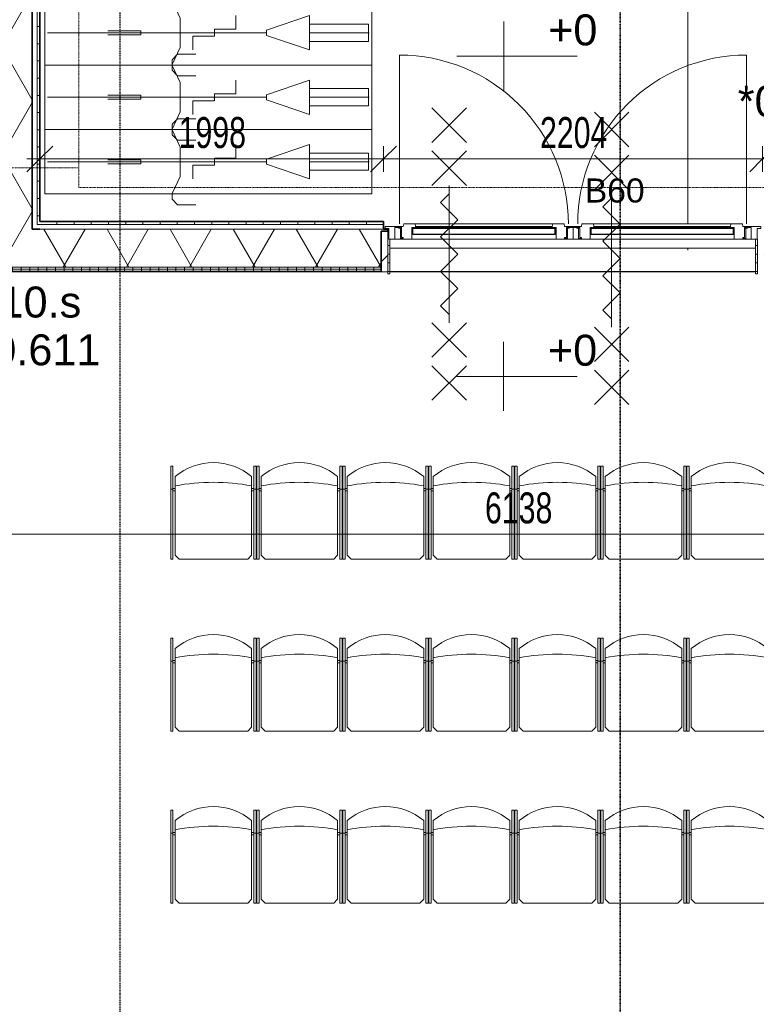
# Model space of a CAD drawing. Header units: millimetres. Extents: x -80560 to 110805, y -11020 to 52719.
# Tile 109 of 152: x 72111 to 76393, y 35387 to 41114. Entities that reach past the tile are written whole.
import ezdxf

# ---------------------------------------------------------------- set-up
doc = ezdxf.new("R2010")
doc.units = ezdxf.units.MM
for name, pattern in [('CENTER2', [20, 8, -4, 4, -4]), ('DASHDOT2', [8, 4, -2, 0, -2]), ('DASHED2', [6, 4, -2]), ('DASHED2-1', [3, 2, -1])]:
    doc.linetypes.add(name, pattern=pattern)
for name, color, linetype, lineweight in [('A-ANNO-DIMS', 211, 'Continuous', 9), ('A-ANNO-DIMS-100', 211, 'Continuous', 9), ('A-ANNO-NOTE', 131, 'Continuous', 18), ('A-AREA', 32, 'DASHED2', 18), ('A-DETL-GENF', 92, 'Continuous', 18), ('A-DETL-MBND', 5, 'Continuous', 18), ('A-DOOR', 31, 'Continuous', 18), ('A-DOOR-FRAM', 31, 'Continuous', 18), ('A-FLOR', 192, 'Continuous', 18), ('A-GENM', 13, 'Continuous', 18), ('A-GENM-HDLN', 13, 'DASHED2-1', 18), ('A-GLAZ', 151, 'Continuous', 18), ('A-GLAZ-IDEN', 152, 'Continuous', 18), ('A-GLAZ-SILL', 1, 'Continuous', 18), ('A-WALL', 113, 'Continuous', 35), ('A-WALL-PATT', 111, 'Continuous', 35), ('G-ANNO-DIMS', 111, 'Continuous', 9), ('G-ANNO-SYMB', 111, 'Continuous', 9), ('I-FURN', 30, 'Continuous', 18), ('S-GRID', 1, 'Continuous', 9)]:
    doc.layers.add(name, color=color, linetype=linetype, lineweight=lineweight)
doc.styles.add('Arial', font='arial.ttf', dxfattribs={"height": 179.9999999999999})
doc.styles.add('Arial_1', font='arial.ttf', dxfattribs={"height": 139.9999999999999})
doc.styles.add('Arial_6', font='arial.ttf', dxfattribs={"width": 0.7, "height": 180})
doc.dimstyles.new('n3o_1_8', dxfattribs={"dimscale": 304.8, "dimtxt": 183.6466919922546, "dimasz": 0.4921259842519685, "dimexe": 0.2460629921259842, "dimexo": 0.0625, "dimgap": 0.03280839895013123, "dimtad": 1, "dimdec": 0, "dimdsep": 46, "dimtxsty": 'Arial_6', "dimblk1": 'OBLIQUE', "dimblk2": 'OBLIQUE', "dimsah": 1, "dimcen": 0.09, "dimdle": 0.2460629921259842, "dimazin": 0, "dimtfac": 1, "dimtdec": 4, "dimtix": 1, "dimtmove": 0, "dimatfit": 3, "dimfxl": 0.2460629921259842, "dimfxlon": 1, "dimtvp": 1, "dimtolj": 1, "dimtzin": 0, "dimarcsym": 2})
doc.dimstyles.new('n3o_1_8_3', dxfattribs={"dimscale": 304.8, "dimtxt": 183.6466919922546, "dimasz": 0.4921259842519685, "dimexe": 0.2460629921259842, "dimexo": 0.0625, "dimgap": 0.03280839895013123, "dimtad": 1, "dimdec": 0, "dimdsep": 46, "dimtxsty": 'Arial_6', "dimblk1": 'OBLIQUE', "dimblk2": 'OBLIQUE', "dimsah": 1, "dimcen": 0.09, "dimdle": 0.2460629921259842, "dimazin": 0, "dimtfac": 1, "dimtdec": 4, "dimtix": 1, "dimtmove": 0, "dimatfit": 3, "dimfxl": 0.2460629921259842, "dimfxlon": 1, "dimtvp": 1, "dimtolj": 1, "dimtzin": 0, "dimarcsym": 2})
pattern_1 = [(59.99999999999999, (24894.81896318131, 0), (-274.9630657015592, 158.75), []), (120, (24894.81896318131, 0), (-274.9630657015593, -158.7499999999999), [])]
pattern_2 = [(270, (75069.31896318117, 39895.00000000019), (50, 1.806973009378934e-13), [])]
pattern_3 = [(0, (0, 0), (0, 50), [])]

# ---------------------------------------------------------------- blocks, each defined once
blk = doc.blocks.new('00_EHA_GEN_normaal fiets_small - 00_EHA_GEN_normaal fiets_small-30428891-DO_00 begane grond')
at = {"layer": 'A-GENM'}
for p, q in [((-159.5505997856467, 218.0945599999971), (-128.3339997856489, 249.9994999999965)), ((-128.3339997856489, 249.9994999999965), (-22.55315978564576, 249.9994999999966)), ((-159.5505997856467, 185.4657199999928), (-159.5505997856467, 218.0945599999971)), ((-112.55297978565, 85.21191999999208), (-159.5505997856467, 185.4657199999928)), ((-112.5529797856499, -85.2144600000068), (-112.5529797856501, 85.2119199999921)), ((210.7433002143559, 99.99979999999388), (210.7433002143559, 19.99995999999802)), ((387.8397202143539, 14.99869999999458), (637.8392202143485, 99.99979999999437)), ((637.8392202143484, 99.99979999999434), (637.8392202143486, -99.9998000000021)), ((-342.3645597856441, 11.99895999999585), (-534.0659797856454, 11.99895999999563)), ((-342.3645597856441, -11.99896000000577), (-342.3645597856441, 11.99895999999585)), ((85.57464021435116, 19.99995999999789), (85.57464021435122, -19.99996000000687)), ((210.7433002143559, 19.99995999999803), (85.57464021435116, 19.99995999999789)), ((387.8397202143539, -15.00124000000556), (387.8397202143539, 14.99869999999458)), ((638.7231402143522, 49.99989999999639), (981.9304802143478, 49.99989999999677)), ((981.9304802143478, 49.99989999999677), (981.9304802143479, -49.99990000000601)), ((-884.065279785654, -5.56661383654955e-12), (387.8397202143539, -4.154515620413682e-12)), ((-884.065279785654, -5.56661383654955e-12), (387.8397202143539, -4.154515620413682e-12)), ((-534.0659797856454, -11.99896000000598), (-342.3645597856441, -11.99896000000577)), ((-39.59401978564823, -19.99996000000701), (-39.59401978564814, -99.99980000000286)), ((85.57464021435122, -19.99996000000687), (-39.59401978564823, -19.99996000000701)), ((637.8392202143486, -99.9998000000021), (387.8397202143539, -15.00124000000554)), ((986.1316402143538, -3.493938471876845e-12), (637.8392202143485, -3.880620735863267e-12)), ((981.9304802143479, -49.99990000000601), (638.7231402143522, -49.9999000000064)), ((-159.5505997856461, -185.4657200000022), (-112.5529797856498, -85.21446000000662)), ((-159.5505997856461, -218.0463000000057), (-159.5505997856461, -185.4657200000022)), ((-128.3339997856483, -250.0020400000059), (-159.5505997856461, -218.0463000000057)), ((-22.55315978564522, -250.0020400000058), (-128.3339997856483, -250.0020400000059))]:
    blk.add_line(p, q, dxfattribs=at)
at = {"layer": 'A-GENM-HDLN'}
for p, q in [((-899.9999999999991, -187.5000000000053), (-899.9999999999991, 187.4999999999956)), ((999.9999999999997, 187.4999999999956), (-899.9999999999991, 187.4999999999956)), ((999.9999999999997, -187.5000000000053), (999.9999999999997, 187.4999999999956)), ((-899.9999999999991, -187.5000000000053), (999.9999999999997, -187.5000000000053))]:
    blk.add_line(p, q, dxfattribs=at)
blk = doc.blocks.new('Stacking-Chair-KI-Maestro _1_ - Seat _ Back Cushion-32528548-DO_00 begane grond')
at = {"layer": 'I-FURN'}
for p, q in [((-234.949999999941, 280.5084720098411), (-247.6499999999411, 280.5084720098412)), ((-247.6499999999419, -259.2415279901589), (-247.6499999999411, 280.5084720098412)), ((-234.9499999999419, -259.2415279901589), (-234.949999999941, 280.5084720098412)), ((-222.3209983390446, 258.071026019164), (-199.8835523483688, 280.5084720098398)), ((-222.3209983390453, -199.128973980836), (-222.3209983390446, 258.071026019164)), ((-199.8835523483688, 280.5084720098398), (199.8835523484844, 280.5084720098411)), ((222.3209983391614, 258.071026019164), (199.8835523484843, 280.5084720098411)), ((222.3209983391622, -199.128973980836), (222.3209983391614, 258.071026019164)), ((234.9500000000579, 280.5084720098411), (247.6500000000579, 280.5084720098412)), ((234.9500000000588, -259.2415279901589), (234.9500000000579, 280.5084720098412)), ((247.6500000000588, -259.2415279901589), (247.6500000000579, 280.5084720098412)), ((-234.9499999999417, -125.8915279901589), (-247.6499999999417, -125.8915279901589)), ((-234.9499999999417, -116.7374806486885), (-222.3209983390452, -116.7374806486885)), ((-234.9499999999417, -129.4374806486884), (-222.3209983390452, -129.4374806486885)), ((234.9500000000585, -116.7374806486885), (222.320998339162, -116.7374806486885)), ((234.9500000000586, -129.4374806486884), (222.3209983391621, -129.4374806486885)), ((234.9500000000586, -125.8915279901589), (247.6500000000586, -125.8915279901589)), ((-234.9499999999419, -259.2415279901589), (-247.6499999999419, -259.2415279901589)), ((234.9500000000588, -259.2415279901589), (247.6500000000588, -259.2415279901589))]:
    blk.add_line(p, q, dxfattribs=at)
for centre, radius, start, end in [((6.224951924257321e-11, 1041.193129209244), 1207.47522423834, 259.3901373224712, 269.9999999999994), ((5.459389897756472e-11, 1041.193129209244), 1207.47522423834, 269.9999999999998, 280.6098626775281), ((5.90824132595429e-11, 63.54982103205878), 344.1319160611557, 229.7567369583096, 269.9999999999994), ((5.776100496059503e-11, 63.54982103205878), 344.1319160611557, 269.9999999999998, 310.2432630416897)]:
    blk.add_arc(centre, radius, start, end, dxfattribs=at)
blk = doc.blocks.new('NLRS_41_GM_WPB_spouwlat-SH_generiek_ISR - 235x38-34295692-DO_00 begane grond')
at = {"layer": 'A-GENM'}
h = blk.add_hatch(dxfattribs=at)
h.set_pattern_fill('FP_81', color=256, style=0, pattern_type=2)
h.set_pattern_definition([(45, (0, 0), (-141.4213562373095, 141.4213562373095), [])])
h.paths.add_polyline_path([(49355.50000000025, 39647.99999998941), (49355.50000000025, 39882.99999998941), (49317.50000000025, 39882.99999998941), (49317.50000000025, 39647.99999998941)], flags=0)
for p, q in [((49355.50000000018, 39882.99999998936), (49317.50000000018, 39882.99999998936)), ((49317.50000000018, 39882.99999998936), (49317.50000000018, 39647.99999998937)), ((49355.50000000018, 39647.99999998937), (49355.50000000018, 39882.99999998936)), ((49317.50000000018, 39647.99999998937), (49355.50000000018, 39647.99999998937))]:
    blk.add_line(p, q, dxfattribs=at)
blk = doc.blocks.new('NLRS_41_GM_WPB_spouwlat-SH_generiek_ISR - 235x38-34295660-DO_00 begane grond')
at = {"layer": 'A-DETL-MBND'}
blk.add_line((51493.50000000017, 39647.99999998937), (49367.50000000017, 39647.99999998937), dxfattribs=at)
blk = doc.blocks.new('41_dagkanten_SH_generiek_ISR - 12x204_5-34295693-DO_00 begane grond')
at = {"layer": 'A-GENM'}
h = blk.add_hatch(dxfattribs=at)
h.set_pattern_fill('FP_80', color=256, style=0, pattern_type=2)
h.set_pattern_definition(pattern_3)
h.paths.add_polyline_path([(51493.50000000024, 39635.49999998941), (51505.50000000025, 39635.49999998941), (51505.50000000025, 39839.99999998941), (51503.00000000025, 39839.99999998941), (51503.00000000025, 39837.99999998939), (51493.50000000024, 39837.99999998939), (51493.50000000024, 39749.38766699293)], flags=0)
for p, q in [((51493.50000000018, 39837.99999998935), (51493.50000000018, 39635.49999998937)), ((51505.50000000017, 39839.99999998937), (51503.00000000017, 39839.99999998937)), ((51505.50000000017, 39635.49999998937), (51505.50000000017, 39839.99999998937)), ((51493.50000000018, 39635.49999998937), (51505.50000000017, 39635.49999998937))]:
    blk.add_line(p, q, dxfattribs=at)
blk = doc.blocks.new('41_dagkanten_SH_generiek_ISR - 12x204_5-34295694-DO_00 begane grond')
at = {"layer": 'A-GENM'}
h = blk.add_hatch(dxfattribs=at)
h.set_pattern_fill('FP_80', color=256, style=0, pattern_type=2)
h.set_pattern_definition(pattern_3)
h.paths.add_polyline_path([(49355.50000000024, 39635.49999998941), (49367.50000000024, 39635.49999998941), (49367.50000000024, 39837.99999998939), (49363.00000000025, 39837.99999998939), (49363.00000000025, 39839.99999998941), (49355.50000000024, 39839.99999998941), (49355.50000000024, 39749.38766699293)], flags=0)
for p, q in [((49363.00000000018, 39839.99999998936), (49355.50000000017, 39839.99999998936)), ((49355.50000000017, 39839.99999998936), (49355.50000000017, 39635.49999998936)), ((49367.50000000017, 39635.49999998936), (49367.50000000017, 39837.99999998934)), ((49355.50000000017, 39635.49999998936), (49367.50000000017, 39635.49999998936))]:
    blk.add_line(p, q, dxfattribs=at)
blk = doc.blocks.new('merk 1900 dubbele deur buitendraaiend_fietsenstalling - merk 1900 dubbele deur buitendraaiend_fietsenstalling-33163145-DO_00 begane grond')
at = {"layer": 'A-GLAZ'}
for p, q in [((-1014, 7.978776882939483e-14), (-1092, 7.978776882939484e-14)), ((-1092, 7.978776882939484e-14), (-1092, -9.999999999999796)), ((-1014, -3.999999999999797), (-1014, 7.984030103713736e-14)), ((1092, 7.978776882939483e-14), (1014, 7.97877688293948e-14)), ((1014, 7.97877688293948e-14), (1014, -4.000000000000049)), ((1092, -10.00000000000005), (1092, 8.036904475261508e-14)), ((-1092, -9.999999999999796), (-1070, -9.999999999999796)), ((-1070, -9.999999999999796), (-1070, -71.99999999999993)), ((-1036, -71.99999999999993), (-1036, -3.999999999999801)), ((-1036, -3.999999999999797), (-1014, -3.999999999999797)), ((1014, -4.000000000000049), (1036, -4.000000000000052)), ((1036, -4.000000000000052), (1036, -71.99999999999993)), ((1070, -71.99999999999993), (1070, -10.00000000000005)), ((1070, -10.00000000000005), (1092, -10.00000000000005)), ((-1070, -71.99999999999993), (-1036, -71.99999999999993)), ((1036, -71.99999999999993), (1070, -71.99999999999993))]:
    blk.add_line(p, q, dxfattribs=at)
at = {"layer": 'A-GLAZ-SILL'}
for p, q in [((-1009.000000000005, 0), (-1014, 0)), ((26.99999999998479, 0), (-26.99999999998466, 0)), ((1014, 0), (1009.000000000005, 0))]:
    blk.add_line(p, q, dxfattribs=at)
blk = doc.blocks.new('DPWP_merk 1900 dubbele deur buitendraaiend_fietsenstalling Window1 - Type 1-34295052-DO_00 begane grond')
at = {"layer": 'A-GENM'}
for p, q in [((-495.9999999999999, -3.999999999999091), (-495.9999999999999, 0)), ((-496.0000000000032, 0), (-491.0000000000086, 0)), ((491.0000000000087, 0), (496.0000000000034, 0)), ((495.9999999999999, 0), (495.9999999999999, -3.999999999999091)), ((518.0000000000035, 0), (495.9999999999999, 0)), ((518.0000000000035, -68.00000000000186), (518.0000000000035, 0)), ((-486.0000000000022, -3.999999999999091), (-495.9999999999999, -3.999999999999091)), ((-486.0000000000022, -64.00000000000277), (-486.0000000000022, -3.999999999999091)), ((-479.0000000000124, -4), (-486.0000000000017, -4)), ((486.000000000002, -4), (479.0000000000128, -4)), ((495.9999999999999, -3.999999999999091), (486.0000000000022, -3.999999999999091)), ((486.0000000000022, -3.999999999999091), (486.0000000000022, -64.00000000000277)), ((-518.0000000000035, -68.00000000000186), (-473.9999999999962, -68.00000000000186)), ((-473.9999999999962, -64.00000000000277), (-486.0000000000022, -64.00000000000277)), ((-473.9999999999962, -68.00000000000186), (-473.9999999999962, -64.00000000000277)), ((-469.0000000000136, -64), (-473.9999999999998, -64)), ((-469.0000000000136, -68), (-473.9999999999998, -68)), ((474.0000000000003, -64), (469.000000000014, -64)), ((474.0000000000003, -68), (469.000000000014, -68)), ((486.0000000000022, -64.00000000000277), (473.9999999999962, -64.00000000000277)), ((473.9999999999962, -64.00000000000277), (473.9999999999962, -68.00000000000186)), ((473.9999999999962, -68.00000000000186), (518.0000000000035, -68.00000000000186))]:
    blk.add_line(p, q, dxfattribs=at)
blk = doc.blocks.new('DPWP_merk 1900 dubbele deur buitendraaiend_fietsenstalling Window2 - Type 1-34295174-DO_00 begane grond')
at = {"layer": 'A-GENM'}
for p, q in [((-495.9999999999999, 0), (-518.0000000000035, 0)), ((-518.0000000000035, 0), (-518.0000000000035, -68.00000000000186)), ((-495.9999999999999, -3.999999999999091), (-495.9999999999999, 0)), ((-496.0000000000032, 0), (-491.0000000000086, 0)), ((491.0000000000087, 0), (496.0000000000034, 0)), ((495.9999999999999, 0), (495.9999999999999, -3.999999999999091)), ((-486.0000000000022, -3.999999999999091), (-495.9999999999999, -3.999999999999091)), ((-486.0000000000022, -64.00000000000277), (-486.0000000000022, -3.999999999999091)), ((-479.0000000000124, -4.000000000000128), (-486.0000000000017, -4.000000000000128)), ((486.000000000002, -4.000000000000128), (479.0000000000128, -4.000000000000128)), ((495.9999999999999, -3.999999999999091), (486.0000000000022, -3.999999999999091)), ((486.0000000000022, -3.999999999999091), (486.0000000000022, -64.00000000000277)), ((-518.0000000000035, -68.00000000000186), (-473.9999999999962, -68.00000000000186)), ((-473.9999999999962, -64.00000000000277), (-486.0000000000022, -64.00000000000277)), ((-473.9999999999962, -68.00000000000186), (-473.9999999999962, -64.00000000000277)), ((-469.0000000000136, -64.00000000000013), (-473.9999999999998, -64.00000000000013)), ((-469.0000000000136, -68), (-473.9999999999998, -68)), ((474.0000000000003, -64.00000000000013), (469.000000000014, -64.00000000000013)), ((474.0000000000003, -68), (469.000000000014, -68)), ((486.0000000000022, -64.00000000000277), (473.9999999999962, -64.00000000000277)), ((473.9999999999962, -64.00000000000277), (473.9999999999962, -68.00000000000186)), ((473.9999999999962, -68.00000000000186), (518.0000000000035, -68.00000000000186))]:
    blk.add_line(p, q, dxfattribs=at)
blk = doc.blocks.new('DPWP_merk 1900 dubbele deur buitendraaiend_fietsenstalling Window1 Window1 - Type 1-34295014-DO_00 begane grond')
at = {"layer": 'A-DOOR'}
for p, q in [((399.5000000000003, 84), (-399.5000000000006, 84)), ((396.9999999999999, 68.00000000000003), (-397.0000000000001, 68.00000000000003)), ((396.9999999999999, 64), (-397.0000000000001, 64)), ((419.0000000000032, -4.000000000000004), (-419.0000000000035, -4.000000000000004))]:
    blk.add_line(p, q, dxfattribs=at)
at = {"layer": 'A-DOOR-FRAM'}
for p, q in [((-469, 68.00000000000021), (-491, 68.00000000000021)), ((-491, 68.00000000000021), (-491, 64.00000000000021)), ((-491, 64.00000000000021), (-479, 64.00000000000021)), ((-479, 64.00000000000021), (-479, 4.000000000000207)), ((-466.5000000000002, 84.00000000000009), (-469, 68.00000000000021)), ((-399.5000000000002, 84.00000000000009), (-466.5000000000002, 84.00000000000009)), ((-419.0000000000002, -3.999999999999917), (-418.9999999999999, 64.00000000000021)), ((-418.9999999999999, 64.00000000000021), (-397.0000000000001, 64.00000000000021)), ((-397.0000000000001, 68.00000000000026), (-399.5000000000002, 84.00000000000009)), ((-397.0000000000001, 64.00000000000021), (-397.0000000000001, 68.00000000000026)), ((399.5, 84.00000000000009), (397.0000000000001, 68.00000000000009)), ((397.0000000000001, 68.00000000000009), (397.0000000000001, 64.00000000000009)), ((397.0000000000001, 64.00000000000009), (418.9999999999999, 64.00000000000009)), ((466.5, 84.00000000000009), (399.5, 84.00000000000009)), ((418.9999999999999, 64.00000000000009), (418.9999999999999, -3.99999999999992)), ((469, 68.00000000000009), (466.5, 84.00000000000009)), ((491, 68.00000000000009), (469, 68.00000000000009)), ((479, 4.000000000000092), (479, 64.00000000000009)), ((479, 64.00000000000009), (491, 64.00000000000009)), ((491, 64.00000000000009), (491, 68.00000000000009)), ((-479, 4.000000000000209), (-469, 4.000000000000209)), ((-469, 4.000000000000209), (-469.0000000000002, -3.999999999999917)), ((469, -3.999999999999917), (469, 4.000000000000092)), ((469, 4.000000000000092), (479, 4.000000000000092)), ((-469.0000000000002, -3.999999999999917), (-419.0000000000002, -3.999999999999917)), ((418.9999999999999, -3.999999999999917), (469, -3.999999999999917))]:
    blk.add_line(p, q, dxfattribs=at)
blk = doc.blocks.new('Mobility Plan Swing v2 - Mobility Plan Swing v2-34295502-DO_00 begane grond')
at = {"layer": 'A-GENM'}
blk.add_line((-491.0000000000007, 982.0000000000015), (-491.0000000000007, 0), dxfattribs=at)
blk.add_arc((-491.0000000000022, -1.353583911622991e-13), 982.0000000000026, 359.9999999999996, 89.99999999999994, dxfattribs=at)
blk = doc.blocks.new('DPWP_merk 1900 dubbele deur buitendraaiend_fietsenstalling Window1 Window1 Panel1 - Type 1-34294981-DO_00 begane grond')
at = {"layer": 'A-GENM'}
for p, q in [((414.0000000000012, -4.999999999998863), (-414.0000000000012, -4.999999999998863)), ((-414.0000000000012, -4.999999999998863), (-414.0000000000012, -6.999999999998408)), ((-413.0000000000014, -4.999999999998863), (-414.0000000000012, -4.999999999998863)), ((-414.0000000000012, -4.999999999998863), (-414.0000000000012, -40.99999999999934)), ((-414.0000000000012, -6.999999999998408), (414.0000000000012, -6.999999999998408)), ((414.0000000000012, -38.99999999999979), (-414.0000000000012, -38.99999999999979)), ((-414.0000000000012, -38.99999999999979), (-414.0000000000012, -40.99999999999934)), ((-414.0000000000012, -40.99999999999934), (414.0000000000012, -40.99999999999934)), ((-414.0000000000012, -40.99999999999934), (-413.0000000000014, -40.99999999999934)), ((-413.0000000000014, -40.99999999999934), (-413.0000000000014, -4.999999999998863)), ((414.0000000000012, -4.999999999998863), (413.0000000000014, -4.999999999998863)), ((413.0000000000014, -4.999999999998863), (413.0000000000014, -40.99999999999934)), ((413.0000000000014, -40.99999999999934), (414.0000000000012, -40.99999999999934)), ((414.0000000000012, -6.999999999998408), (414.0000000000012, -4.999999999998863)), ((414.0000000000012, -40.99999999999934), (414.0000000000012, -4.999999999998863)), ((414.0000000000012, -40.99999999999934), (414.0000000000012, -38.99999999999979))]:
    blk.add_line(p, q, dxfattribs=at)
blk = doc.blocks.new('DPWP_merk 1900 dubbele deur buitendraaiend_fietsenstalling Window2 Window1 - Type 1-34295136-DO_00 begane grond')
at = {"layer": 'A-DOOR'}
for p, q in [((399.5000000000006, 84), (-399.5000000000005, 84)), ((397.0000000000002, 67.99999999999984), (-397.0000000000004, 67.99999999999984)), ((397.0000000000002, 63.99999999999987), (-397.0000000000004, 63.99999999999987)), ((419.0000000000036, -4.000000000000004), (-419.0000000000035, -4.000000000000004))]:
    blk.add_line(p, q, dxfattribs=at)
at = {"layer": 'A-DOOR-FRAM'}
for p, q in [((-469, 68.00000000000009), (-491, 68.00000000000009)), ((-491, 68.00000000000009), (-491, 64.00000000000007)), ((-491, 64.00000000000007), (-479, 64.00000000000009)), ((-479, 64.00000000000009), (-479, 4.000000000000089)), ((-466.5000000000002, 84.00000000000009), (-469, 68.00000000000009)), ((-399.5000000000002, 84.00000000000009), (-466.5000000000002, 84.00000000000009)), ((-419.0000000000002, -3.999999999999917), (-418.9999999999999, 64.00000000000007)), ((-418.9999999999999, 64.00000000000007), (-397.0000000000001, 64.00000000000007)), ((-397.0000000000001, 68.00000000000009), (-399.5000000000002, 84.00000000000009)), ((-397.0000000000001, 64.00000000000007), (-397.0000000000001, 68.00000000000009)), ((399.5, 84.00000000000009), (397.0000000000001, 67.99999999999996)), ((397.0000000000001, 67.99999999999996), (397.0000000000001, 63.99999999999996)), ((397.0000000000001, 63.99999999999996), (418.9999999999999, 63.99999999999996)), ((466.5, 84.00000000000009), (399.5, 84.00000000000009)), ((418.9999999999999, 63.99999999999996), (418.9999999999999, -3.99999999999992)), ((469, 67.99999999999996), (466.5, 84.00000000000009)), ((491, 67.99999999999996), (469, 67.99999999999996)), ((479, 3.999999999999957), (479, 63.99999999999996)), ((479, 63.99999999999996), (491, 63.99999999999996)), ((491, 63.99999999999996), (491, 67.99999999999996)), ((-479, 4.000000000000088), (-469, 4.000000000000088)), ((-469, 4.000000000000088), (-469.0000000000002, -3.999999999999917)), ((469, -3.999999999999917), (469, 3.999999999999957)), ((469, 3.999999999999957), (479, 3.999999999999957)), ((-469.0000000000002, -3.999999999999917), (-419.0000000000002, -3.999999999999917)), ((418.9999999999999, -3.999999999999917), (469, -3.999999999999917))]:
    blk.add_line(p, q, dxfattribs=at)
blk = doc.blocks.new('Mobility Plan Swing v2 - Mobility Plan Swing v2-34295508-DO_00 begane grond')
at = {"layer": 'A-GENM'}
blk.add_line((-491.0000000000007, -982.0000000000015), (-491.0000000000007, 0), dxfattribs=at)
blk.add_arc((-491.0000000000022, 1.353583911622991e-13), 982.000000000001, 269.9999999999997, 4.452776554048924e-14, dxfattribs=at)
blk = doc.blocks.new('DPWP_merk 1900 dubbele deur buitendraaiend_fietsenstalling Window2 Window1 Panel1 - Type 1-34295103-DO_00 begane grond')
at = {"layer": 'A-GENM'}
for p, q in [((414.0000000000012, -4.999999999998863), (-414.0000000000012, -4.999999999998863)), ((-414.0000000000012, -4.999999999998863), (-414.0000000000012, -6.999999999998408)), ((-413.0000000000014, -4.999999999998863), (-414.0000000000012, -4.999999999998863)), ((-414.0000000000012, -4.999999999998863), (-414.0000000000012, -40.99999999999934)), ((-414.0000000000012, -6.999999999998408), (414.0000000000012, -6.999999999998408)), ((414.0000000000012, -38.99999999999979), (-414.0000000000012, -38.99999999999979)), ((-414.0000000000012, -38.99999999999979), (-414.0000000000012, -40.99999999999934)), ((-414.0000000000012, -40.99999999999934), (414.0000000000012, -40.99999999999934)), ((-414.0000000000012, -40.99999999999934), (-413.0000000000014, -40.99999999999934)), ((-413.0000000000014, -40.99999999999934), (-413.0000000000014, -4.999999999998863)), ((414.0000000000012, -4.999999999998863), (413.0000000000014, -4.999999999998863)), ((413.0000000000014, -4.999999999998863), (413.0000000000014, -40.99999999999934)), ((413.0000000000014, -40.99999999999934), (414.0000000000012, -40.99999999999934)), ((414.0000000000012, -6.999999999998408), (414.0000000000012, -4.999999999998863)), ((414.0000000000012, -40.99999999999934), (414.0000000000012, -4.999999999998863)), ((414.0000000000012, -40.99999999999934), (414.0000000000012, -38.99999999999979))]:
    blk.add_line(p, q, dxfattribs=at)
blk = doc.blocks.new('01_n3o_symbool_lijn_met_tekst - brandwerend_B60-31334559-DO_00 begane grond')
at = {"layer": 'A-DETL-GENF', "color": 3, "linetype": 'DASHDOT2'}
blk.add_line((0, 0), (6139.504324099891, 0), dxfattribs=at)
blk = doc.blocks.new('01_n3o_symbool_lijn_met_tekst - brandwerend_B60-33207838-DO_00 begane grond')
at = {"layer": 'A-DETL-GENF', "color": 3, "linetype": 'DASHDOT2'}
blk.add_line((0, 0), (7662.500000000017, 0), dxfattribs=at)
blk = doc.blocks.new('01_n3o_symbool_lijn_met_tekst - brandwerend_B60-34144165-DO_00 begane grond')
at = {"layer": 'A-DETL-GENF', "color": 3, "linetype": 'DASHDOT2'}
blk.add_line((0, 0), (1975.200000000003, 0), dxfattribs=at)
blk = doc.blocks.new('DIMBLOCK230-DO_00 begane grond')
at = {"layer": 'A-ANNO-DIMS-100'}
for p, q in [((71939.31896318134, 38120.83403721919), (72014.31896318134, 38195.83403721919)), ((71939.31896318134, 38195.8340372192), (71939.31896318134, 38045.83403721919)), ((71939.31896318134, 38120.83403721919), (71939.31896318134, 38195.83403721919)), ((78076.81896318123, 38120.83403721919), (78151.81896318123, 38195.83403721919)), ((78076.81896318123, 38195.8340372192), (78076.81896318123, 38045.83403721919)), ((78076.81896318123, 38120.83403721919), (78076.81896318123, 38195.83403721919)), ((71939.31896318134, 38120.83403721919), (71864.31896318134, 38045.83403721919)), ((71939.31896318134, 38120.83403721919), (78151.81896318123, 38120.83403721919)), ((78076.81896318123, 38120.83403721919), (78001.81896318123, 38045.83403721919))]:
    blk.add_line(p, q, dxfattribs=at)
at = {"layer": 'A-ANNO-DIMS-100', "color": 0, "insert": (74815.94627002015, 38364.51537795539), "char_height": 180, "width": 461.0944635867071, "attachment_point": 1, "line_spacing_factor": 0.9417779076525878, "style": 'Arial_6'}
blk.add_mtext('6138', dxfattribs=at)
blk = doc.blocks.new('_Oblique')
at = {"color": 0, "linetype": 'ByBlock', "lineweight": -2}
blk.add_line((-0.5, -0.5), (0.5, 0.5), dxfattribs=at)
blk = doc.blocks.new('Spot Elevations - default-305554-DO_00 begane grond')
at = {"layer": 'G-ANNO-DIMS'}
for p, q in [((0, 1.99999999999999), (0, -2.000000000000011)), ((4.276977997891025, 0), (-2.723022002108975, 0))]:
    blk.add_line(p, q, dxfattribs=at)
blk = doc.blocks.new('DIMBLOCK653-DO_00 begane grond')
at = {"layer": 'A-ANNO-DIMS-100'}
for p, q in [((72228.31896318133, 40303.54166669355), (72303.31896318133, 40378.54166669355)), ((72228.31896318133, 40378.54166669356), (72228.31896318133, 40228.54166669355)), ((72228.31896318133, 40303.54166669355), (72228.31896318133, 40378.54166669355)), ((74225.81896318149, 40303.54166669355), (74300.81896318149, 40378.54166669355)), ((74225.81896318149, 40228.54166669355), (74225.81896318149, 40378.54166669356)), ((72153.31896318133, 40303.54166669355), (74225.81896318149, 40303.54166669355)), ((72228.31896318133, 40303.54166669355), (72153.31896318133, 40228.54166669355)), ((74225.81896318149, 40303.54166669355), (74150.81896318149, 40228.54166669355)), ((74225.81896318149, 40303.54166669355), (74225.81896318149, 40228.54166669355))]:
    blk.add_line(p, q, dxfattribs=at)
at = {"layer": 'A-ANNO-DIMS-100', "color": 0, "insert": (73034.94627002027, 40547.22300742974), "char_height": 180, "width": 461.0944635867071, "attachment_point": 1, "line_spacing_factor": 0.9417779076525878, "style": 'Arial_6'}
blk.add_mtext('1998', dxfattribs=at)
blk = doc.blocks.new('DIMBLOCK654-DO_00 begane grond')
at = {"layer": 'A-ANNO-DIMS-100'}
for p, q in [((74225.81896318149, 40303.54166669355), (74300.81896318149, 40378.54166669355)), ((74225.81896318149, 40228.54166669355), (74225.81896318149, 40378.54166669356)), ((76429.81896318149, 40303.54166669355), (76504.81896318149, 40378.54166669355)), ((76429.81896318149, 40228.54166669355), (76429.81896318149, 40378.54166669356)), ((74225.81896318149, 40303.54166669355), (74150.81896318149, 40228.54166669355)), ((74225.81896318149, 40303.54166669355), (76429.81896318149, 40303.54166669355)), ((74225.81896318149, 40303.54166669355), (74225.81896318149, 40228.54166669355)), ((76429.81896318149, 40303.54166669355), (76354.81896318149, 40228.54166669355)), ((76429.81896318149, 40303.54166669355), (76429.81896318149, 40228.54166669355))]:
    blk.add_line(p, q, dxfattribs=at)
at = {"layer": 'A-ANNO-DIMS-100', "color": 0, "insert": (75135.69627002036, 40547.22300742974), "char_height": 180, "width": 461.0944635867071, "attachment_point": 1, "line_spacing_factor": 0.9417779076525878, "style": 'Arial_6'}
blk.add_mtext('2204', dxfattribs=at)
blk = doc.blocks.new('DIMBLOCK655-DO_00 begane grond')
at = {"layer": 'A-ANNO-DIMS-100'}
for p, q in [((76429.81896318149, 40303.54166669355), (76504.81896318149, 40378.54166669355)), ((76429.81896318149, 40228.54166669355), (76429.81896318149, 40378.54166669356)), ((78094.8189631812, 40303.54166669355), (78169.8189631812, 40378.54166669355)), ((78094.8189631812, 40378.54166669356), (78094.8189631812, 40228.54166669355)), ((78094.8189631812, 40303.54166669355), (78094.8189631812, 40378.54166669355)), ((76429.81896318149, 40303.54166669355), (76354.81896318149, 40228.54166669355)), ((76429.81896318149, 40303.54166669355), (78169.8189631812, 40303.54166669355)), ((76429.81896318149, 40303.54166669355), (76429.81896318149, 40228.54166669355)), ((78094.8189631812, 40303.54166669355), (78019.8189631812, 40228.54166669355))]:
    blk.add_line(p, q, dxfattribs=at)
at = {"layer": 'A-ANNO-DIMS-100', "color": 0, "insert": (77070.19627002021, 40547.22300742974), "char_height": 180, "width": 461.0944635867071, "attachment_point": 1, "line_spacing_factor": 0.9417779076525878, "style": 'Arial_6'}
blk.add_mtext('1665', dxfattribs=at)

msp = doc.modelspace()

# ---------------------------------------------------------------- hatches: boundary and pattern name
at = {"layer": 'A-WALL-PATT', "lineweight": 18}
h = msp.add_hatch(dxfattribs=at)
h.set_pattern_fill('FP_2', color=256, style=0, pattern_type=2)
h.set_pattern_definition(pattern_1)
h.paths.add_polyline_path([(71964.3189631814, 39674.99999998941), (72184.3189631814, 39674.99999998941), (72184.31896318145, 47839.49999998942), (71964.31896318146, 47839.49999998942), (71964.3189631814, 39737.49999998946)], flags=0)
h = msp.add_hatch(dxfattribs=at)
h.set_pattern_fill('FP_225', color=256, angle=90.00000000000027, style=0, pattern_type=2)
h.set_pattern_definition([(180.0000000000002, (72228.31896318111, 43873.50000000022), (4.540472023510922e-13, -100), [])])
h.paths.add_polyline_path([(72212.3189631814, 39922.99999998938), (72228.3189631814, 39922.99999998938), (72228.31896318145, 47823.99999998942), (72212.31896318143, 47823.99999998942), (72212.3189631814, 40249.28202988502)], flags=0)
h = msp.add_hatch(dxfattribs=at)
h.set_pattern_fill('FP_238', color=256, angle=-270, style=0, pattern_type=2)
h.set_pattern_definition([(270, (73227.06896318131, 39939.00000000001), (100, 6.123233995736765e-15), [])])
h.paths.add_polyline_path([(73599.12920916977, 39922.99999998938), (74225.81896318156, 39922.99999998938), (74225.81896318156, 39938.99999998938), (72228.3189631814, 39938.99999998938), (72228.3189631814, 39922.99999998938), (72424.44157687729, 39922.99999998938)], flags=0)
h = msp.add_hatch(dxfattribs=at)
h.set_pattern_fill('FP_2', color=256, style=0, pattern_type=2)
h.set_pattern_definition(pattern_1)
h.paths.add_polyline_path([(78089.31896318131, 39674.99999998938), (78101.8189631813, 39674.99999998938), (78101.8189631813, 39894.99999998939), (76400.31896318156, 39894.99999998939), (76400.31896318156, 39882.99999998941), (76438.31896318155, 39882.99999998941), (76438.31896318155, 39674.99999998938), (78076.81896318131, 39674.99999998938)], flags=0)
h.paths.add_polyline_path([(74186.473025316, 39674.99999998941), (74212.31896318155, 39674.99999998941), (74212.31896318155, 39882.99999998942), (74250.31896318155, 39882.99999998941), (74250.31896318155, 39894.99999998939), (72184.3189631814, 39894.99999998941), (72184.3189631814, 39674.99999998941), (73599.12920916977, 39674.99999998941)], flags=0)
h = msp.add_hatch(dxfattribs=at)
h.set_pattern_fill('FP_90', color=256, angle=-269.9999999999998, style=0, pattern_type=2)
h.set_pattern_definition(pattern_2)
h.paths.add_polyline_path([(76438.31896318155, 39649.99999998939), (78076.81896318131, 39649.99999998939), (78076.81896318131, 39662.49999998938), (76438.31896318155, 39662.49999998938)], flags=0)
h.paths.add_polyline_path([(74212.31896318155, 39649.9999999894), (74212.31896318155, 39662.4999999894), (71951.8189631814, 39662.4999999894), (71951.8189631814, 39649.99999998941), (74186.473025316, 39649.9999999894)], flags=0)
h = msp.add_hatch(dxfattribs=at)
h.set_pattern_fill('FP_90', color=256, angle=-269.9999999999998, style=0, pattern_type=2)
h.set_pattern_definition(pattern_2)
h.paths.add_polyline_path([(76535.84828990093, 39662.49999998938), (78089.31896318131, 39662.49999998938), (78089.31896318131, 39674.99999998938), (76438.31896318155, 39674.99999998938), (76438.31896318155, 39662.49999998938)], flags=0)
h.paths.add_polyline_path([(74212.31896318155, 39662.4999999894), (74212.31896318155, 39674.99999998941), (71964.3189631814, 39674.99999998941), (71964.3189631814, 39662.4999999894), (74186.473025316, 39662.4999999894)], flags=0)

# ---------------------------------------------------------------- linework, layer by layer
at = {"layer": 'A-ANNO-NOTE', "lineweight": 9}
for p, q in [((74507.81896318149, 40599.99999998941), (74707.81896318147, 40399.99999998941)), ((74707.81896318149, 40599.99999998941), (74507.81896318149, 40399.99999998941)), ((75451.81896318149, 40574.99999998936), (75651.81896318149, 40374.99999998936)), ((75651.81896318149, 40574.99999998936), (75451.81896318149, 40374.99999998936)), ((74507.81896318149, 40349.99999998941), (74707.81896318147, 40149.99999998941)), ((74707.81896318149, 40349.99999998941), (74507.81896318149, 40149.99999998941)), ((75451.81896318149, 40324.99999998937), (75651.81896318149, 40124.99999998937)), ((75651.81896318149, 40324.99999998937), (75451.81896318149, 40124.99999998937)), ((74607.81896318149, 39349.99999998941), (74607.81896318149, 40149.99999998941)), ((74607.81896318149, 39349.99999998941), (74607.81896318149, 40149.99999998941)), ((74557.77439577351, 40050.26740443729), (74607.81896318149, 40100.31197184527)), ((75551.81896318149, 39324.99999998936), (75551.81896318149, 40124.99999998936)), ((75551.81896318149, 39324.99999998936), (75551.81896318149, 40124.99999998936)), ((74657.86353058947, 39950.17826962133), (74557.77439577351, 40050.26740443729)), ((75501.77439577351, 40025.26740443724), (75551.81896318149, 40075.31197184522)), ((75601.86353058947, 39925.17826962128), (75501.77439577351, 40025.26740443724)), ((74557.77439577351, 39850.08913480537), (74657.86353058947, 39950.17826962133)), ((75501.77439577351, 39825.08913480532), (75601.86353058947, 39925.17826962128)), ((74657.86353058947, 39749.99999998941), (74557.77439577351, 39850.08913480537)), ((75601.86353058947, 39724.99999998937), (75501.77439577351, 39825.08913480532)), ((74657.86353058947, 39749.99999998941), (74557.77439577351, 39649.91086517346)), ((75601.86353058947, 39724.99999998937), (75501.77439577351, 39624.91086517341)), ((74557.77439577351, 39649.91086517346), (74657.86353058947, 39549.8217303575)), ((75501.77439577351, 39624.91086517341), (75601.86353058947, 39524.82173035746)), ((74657.86353058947, 39549.82173035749), (74557.77439577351, 39449.73259554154)), ((75601.86353058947, 39524.82173035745), (75501.77439577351, 39424.73259554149)), ((74557.77439577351, 39449.73259554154), (74607.81896318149, 39399.68802813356)), ((75501.77439577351, 39424.73259554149), (75551.81896318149, 39374.68802813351)), ((74507.81896318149, 39149.99999998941), (74707.81896318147, 39349.99999998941)), ((74707.81896318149, 39149.99999998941), (74507.81896318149, 39349.99999998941)), ((75451.81896318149, 39124.99999998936), (75651.81896318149, 39324.99999998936)), ((75651.81896318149, 39124.99999998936), (75451.81896318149, 39324.99999998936)), ((74507.81896318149, 38899.99999998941), (74707.81896318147, 39099.99999998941)), ((74707.81896318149, 38899.99999998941), (74507.81896318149, 39099.99999998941)), ((75451.81896318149, 38874.99999998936), (75651.81896318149, 39074.99999998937)), ((75651.81896318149, 38874.99999998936), (75451.81896318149, 39074.99999998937))]:
    msp.add_line(p, q, dxfattribs=at)
at = {"layer": 'A-AREA', "linetype": 'DASHED2-1'}
for p, q in [((75994.81896318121, 39925.99999998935), (75994.81896318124, 47874.99999998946)), ((75994.81896318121, 39772.49999998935), (75994.81896318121, 39784.99999999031))]:
    msp.add_line(p, q, dxfattribs=at)
at = {"layer": 'A-FLOR'}
msp.add_line((76388.31896318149, 39649.99999998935), (74262.31896318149, 39649.99999998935), dxfattribs=at)
at = {"layer": 'A-WALL'}
for p, q in [((72184.31896318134, 39894.99999998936), (72184.31896318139, 48098.99999998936)), ((72228.31896318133, 39938.99999998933), (72228.31896318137, 47807.99999998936)), ((74225.81896318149, 39938.99999998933), (72228.31896318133, 39938.99999998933)), ((74225.81896318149, 39894.99999998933), (74225.81896318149, 39938.99999998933)), ((72184.31896318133, 39894.99999998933), (72228.31896318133, 39894.99999998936)), ((74212.31896318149, 39649.99999998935), (74212.31896318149, 39882.99999998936)), ((74212.31896318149, 39882.99999998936), (74250.31896318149, 39882.99999998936)), ((74250.31896318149, 39894.99999998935), (74225.81896318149, 39894.99999998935)), ((74250.31896318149, 39882.99999998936), (74250.31896318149, 39894.99999998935)), ((71939.31896318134, 39649.99999998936), (74212.31896318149, 39649.99999998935))]:
    msp.add_line(p, q, dxfattribs=at)
at = {"layer": 'A-WALL', "lineweight": 18}
for p, q in [((72212.31896318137, 47823.99999998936), (72212.31896318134, 39922.99999998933)), ((72212.31896318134, 39922.99999998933), (74225.81896318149, 39922.99999998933)), ((74225.81896318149, 39894.99999998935), (72228.31896318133, 39894.99999998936)), ((74250.31896318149, 39894.99999999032), (74257.81896318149, 39894.99999999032)), ((76388.31896318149, 39784.99999999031), (74262.31896318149, 39784.99999999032)), ((71869.31896318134, 39662.49999998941), (74212.31896318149, 39662.49999998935)), ((74212.31896318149, 39674.99999998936), (71964.31896318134, 39674.99999998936))]:
    msp.add_line(p, q, dxfattribs=at)
at = {"layer": 'G-ANNO-SYMB', "linetype": 'DASHDOT2', "lineweight": 35}
msp.add_line((75602.07925372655, 48467.56487322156), (75602.07925372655, 9150.148184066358), dxfattribs=at)
at = {"layer": 'S-GRID', "linetype": 'CENTER2', "lineweight": 25}
msp.add_line((72694.8189631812, 4383.340458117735), (72694.8189631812, 52119.13647657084), dxfattribs=at)

# ---------------------------------------------------------------- block references
at = {"layer": 'A-DETL-GENF', "color": 3, "linetype": 'DASHDOT2', "rotation": 90}
msp.add_blockref('01_n3o_symbool_lijn_met_tekst - brandwerend_B60-33207838-DO_00 begane grond', (72455.3146390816, 40137.49999998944), dxfattribs=at)
at = {"layer": 'A-DETL-GENF', "color": 3, "linetype": 'DASHDOT2'}
for name, p in [('01_n3o_symbool_lijn_met_tekst - brandwerend_B60-34144165-DO_00 begane grond', (70480.11463908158, 40252.49999998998)), ('01_n3o_symbool_lijn_met_tekst - brandwerend_B60-31334559-DO_00 begane grond', (72455.3146390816, 40137.49999998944))]:
    msp.add_blockref(name, p, dxfattribs=at)
at = {"layer": 'A-DOOR'}
for name, p in [('DPWP_merk 1900 dubbele deur buitendraaiend_fietsenstalling Window1 Window1 - Type 1-34295014-DO_00 begane grond', (74809.81896318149, 39841.99999998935)), ('DPWP_merk 1900 dubbele deur buitendraaiend_fietsenstalling Window2 Window1 - Type 1-34295136-DO_00 begane grond', (75845.81896318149, 39841.99999998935))]:
    msp.add_blockref(name, p, dxfattribs=at)
at = {"layer": 'A-GENM'}
for name, p in [('00_EHA_GEN_normaal fiets_small - 00_EHA_GEN_normaal fiets_small-30428891-DO_00 begane grond', (73157.31896318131, 41037.49999998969)), ('00_EHA_GEN_normaal fiets_small - 00_EHA_GEN_normaal fiets_small-30428891-DO_00 begane grond', (73157.31896318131, 40662.49999998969)), ('Mobility Plan Swing v2 - Mobility Plan Swing v2-34295502-DO_00 begane grond', (74809.81896318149, 39925.99999998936)), ('00_EHA_GEN_normaal fiets_small - 00_EHA_GEN_normaal fiets_small-30428891-DO_00 begane grond', (73157.31896318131, 40287.4999999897)), ('NLRS_41_GM_WPB_spouwlat-SH_generiek_ISR - 235x38-34295692-DO_00 begane grond', (24894.81896318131, 0)), ('DPWP_merk 1900 dubbele deur buitendraaiend_fietsenstalling Window1 - Type 1-34295052-DO_00 begane grond', (74809.81896318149, 39905.99999998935)), ('DPWP_merk 1900 dubbele deur buitendraaiend_fietsenstalling Window1 Window1 Panel1 - Type 1-34294981-DO_00 begane grond', (74809.81896318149, 39905.99999998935)), ('DPWP_merk 1900 dubbele deur buitendraaiend_fietsenstalling Window2 - Type 1-34295174-DO_00 begane grond', (75845.81896318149, 39905.99999998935)), ('DPWP_merk 1900 dubbele deur buitendraaiend_fietsenstalling Window2 Window1 Panel1 - Type 1-34295103-DO_00 begane grond', (75845.81896318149, 39905.99999998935)), ('41_dagkanten_SH_generiek_ISR - 12x204_5-34295694-DO_00 begane grond', (24894.81896318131, 0)), ('41_dagkanten_SH_generiek_ISR - 12x204_5-34295693-DO_00 begane grond', (24894.81896318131, 0)), ('NLRS_41_GM_WPB_spouwlat-SH_generiek_ISR - 235x38-34295660-DO_00 begane grond', (24894.81896318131, 0))]:
    msp.add_blockref(name, p, dxfattribs=at)
at = {"layer": 'A-GENM', "rotation": 180}
msp.add_blockref('Mobility Plan Swing v2 - Mobility Plan Swing v2-34295508-DO_00 begane grond', (75845.81896318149, 39925.99999998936), dxfattribs=at)
at = {"layer": 'A-GLAZ'}
msp.add_blockref('merk 1900 dubbele deur buitendraaiend_fietsenstalling - merk 1900 dubbele deur buitendraaiend_fietsenstalling-33163145-DO_00 begane grond', (75327.81896318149, 39909.99999998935), dxfattribs=at)
at = {"layer": 'G-ANNO-DIMS', "xscale": 99.99999999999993, "yscale": 99.99999999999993, "zscale": 99.99999999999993}
for p in [(74924.87035929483, 40902.11067418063), (74923.80606365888, 39039.28163157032)]:
    msp.add_blockref('Spot Elevations - default-305554-DO_00 begane grond', p, dxfattribs=at)
at = {"layer": 'I-FURN', "rotation": 180}
for p in [(73237.13996152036, 38256.91790496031), (73737.13996152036, 38256.9179049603), (74237.13996152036, 38256.9179049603), (74737.13996152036, 38256.9179049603), (75237.13996152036, 38256.91790496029), (75737.13996152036, 38256.91790496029), (76237.13996152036, 38256.91790496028), (73237.13996152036, 37256.91790496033), (73737.13996152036, 37256.91790496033), (74237.13996152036, 37256.91790496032), (74737.13996152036, 37256.9179049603), (75237.13996152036, 37256.9179049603), (75737.13996152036, 37256.9179049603), (76237.13996152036, 37256.91790496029), (73237.13996152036, 36256.91790496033), (73737.13996152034, 36256.91790496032), (74237.13996152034, 36256.91790496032), (74737.13996152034, 36256.91790496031), (75237.13996152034, 36256.9179049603), (75737.13996152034, 36256.9179049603), (76237.13996152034, 36256.91790496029)]:
    msp.add_blockref('Stacking-Chair-KI-Maestro _1_ - Seat _ Back Cushion-32528548-DO_00 begane grond', p, dxfattribs=at)

# ---------------------------------------------------------------- texts
at = {"layer": 'A-ANNO-NOTE', "color": 3, "linetype": 'DASHDOT2', "insert": (75395.84485244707, 40190.33865996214), "char_height": 139.9999999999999, "width": 408.8606249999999, "attachment_point": 1, "style": 'Arial_1'}
msp.add_mtext('B60', dxfattribs=at)
at = {"layer": 'A-GLAZ-IDEN', "lineweight": 9, "char_height": 179.9999999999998, "attachment_point": 1, "style": 'Arial'}
for s, insert, width in [('*0.248', (76285.38560113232, 40729.56076908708), 865.822499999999), ('b10.s', (71853.82883883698, 39561.51436732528), 729.5356249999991), ('*0.611', (71853.82883883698, 39283.70186732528), 865.822499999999)]:
    msp.add_mtext(s, dxfattribs=dict(at, insert=insert, width=width))
at = {"layer": 'G-ANNO-DIMS', "char_height": 180, "width": 341.5640438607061, "attachment_point": 1, "line_spacing_factor": 0.9417779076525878, "style": 'Arial'}
for insert in [(75182.55200768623, 41144.26801608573), (75181.48771205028, 39281.43897347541)]:
    msp.add_mtext('+0', dxfattribs=dict(at, insert=insert))

# ---------------------------------------------------------------- dimensions: what is measured, and where the dimension line sits
at = {"layer": 'A-ANNO-DIMS'}
for base, p1, p2, dimstyle, override, picture, middle in [((74225.81896318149, 40303.54166669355), (72228.31896318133, 40378.54166669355), (74225.81896318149, 40228.54166669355), 'n3o_1_8_3', {"dimpost": '<>', "dimfxl": 2003.124122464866}, 'DIMBLOCK653-DO_00 begane grond', (73227.0689631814, 40405.4448050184)), ((76429.81896318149, 40303.54166669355), (74225.81896318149, 40228.54166669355), (76429.81896318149, 40228.54166669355), 'n3o_1_8_3', {"dimpost": '<>', "dimfxl": 2204}, 'DIMBLOCK654-DO_00 begane grond', (75327.81896318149, 40405.4448050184)), ((78094.8189631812, 40303.54166669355), (76429.81896318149, 40228.54166669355), (78094.8189631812, 40378.54166669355), 'n3o_1_8_3', {"dimpost": '<>', "dimfxl": 1671.743102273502}, 'DIMBLOCK655-DO_00 begane grond', (77262.31896318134, 40405.4448050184)), ((78076.81896318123, 38120.83403721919), (71939.31896318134, 38195.83403721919), (78076.81896318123, 38195.83403721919), 'n3o_1_8', {"dimpost": '<>', "dimfxl": 6137.499999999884}, 'DIMBLOCK230-DO_00 begane grond', (75008.06896318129, 38222.79856708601))]:
    dim = msp.add_linear_dim(base=base, p1=p1, p2=p2, dimstyle=dimstyle, override=override, dxfattribs=at)
    dim.commit()
    dim.dimension.update_dxf_attribs({"geometry": picture, "text_midpoint": middle})

doc.saveas('drawing.dxf')
